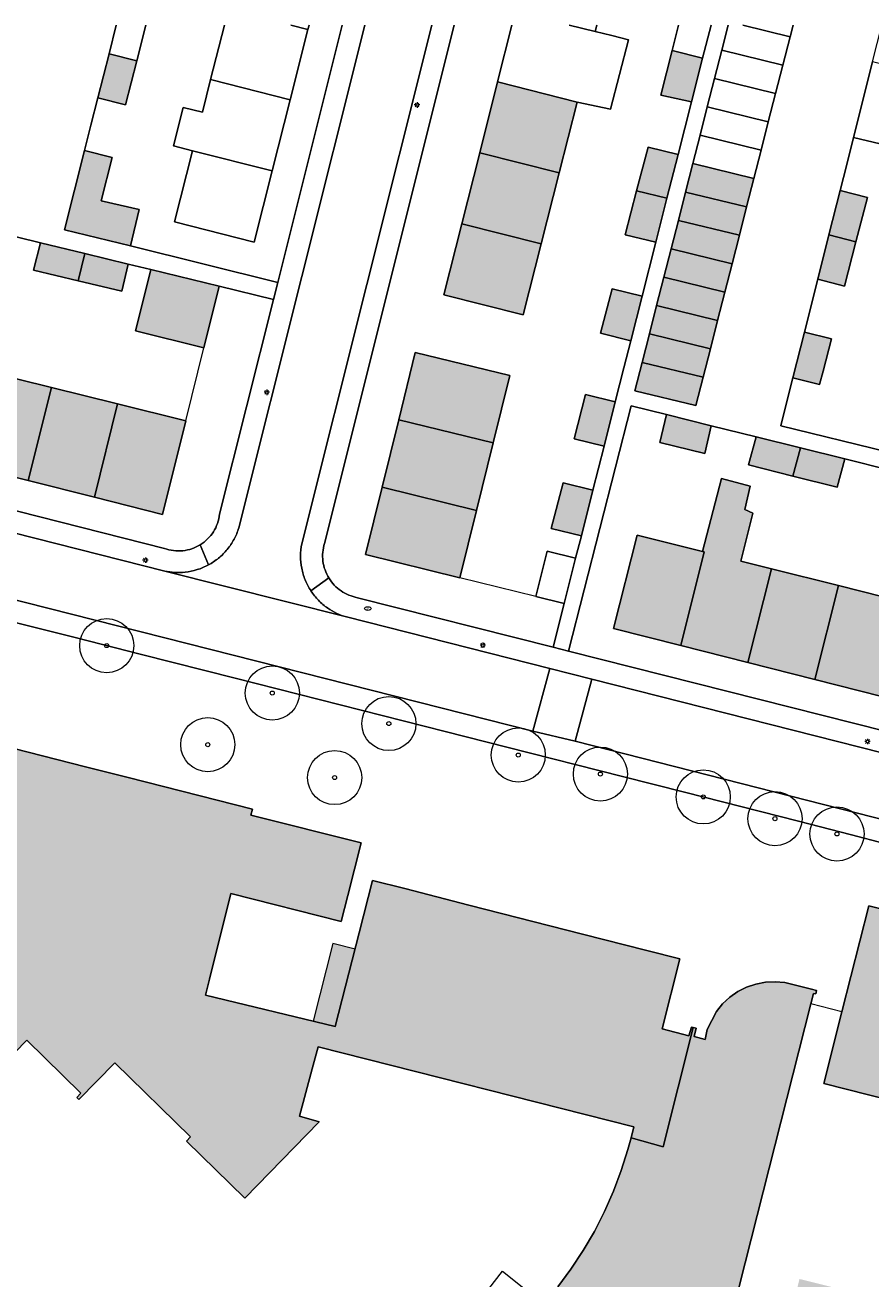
# Model space of a CAD drawing. Header units: metres. Extents: x 187482 to 189800, y 333582 to 335019.
# Tile 114 of 256: x 187706 to 187784, y 334901 to 335017. Entities that reach past the tile are written whole.
import ezdxf
from ezdxf.enums import TextEntityAlignment as Align

# ---------------------------------------------------------------- set-up
doc = ezdxf.new("R2010")
doc.units = ezdxf.units.M
doc.layers.get('0').update_dxf_attribs({"color": 252, "lineweight": 18})
for name, color, linetype, lineweight in [('B-WE-GR-BOOM-S', 252, 'Continuous', 18), ('B-WE-IE-MEUBILAIR-S', 252, 'Continuous', 18), ('B-WE-IE-TERREINAFSCHEIDING_KUNSTMATIG_HEKWERK-G', 252, 'IE-TERREINAFSCHEIDING_KUNSTMATIG-SO', 18), ('B-WE-IE-TERREINAFSCHEIDING_KUNSTMATIG_MUUR-G', 252, 'IE-TERREINAFSCHEIDING_KUNSTMATIG-SO', 18), ('B-WE-OG-BEBOUWING-GV', 252, 'Continuous', 18), ('B-WE-OG-BEBOUWING_LUIFEL-GV', 252, 'Continuous', 18), ('B-WE-OG-TERREIN_ERF-GV', 252, 'Continuous', 18), ('B-WE-VH-GESLOTENVERHARDING_ASFALT-GV', 252, 'Continuous', 18), ('B-WE-VH-OPENVERHARDING_BETONSTRAATSTEEN-GV', 252, 'Continuous', 18), ('B-WE-VH-OPENVERHARDING_TEGEL-GV', 252, 'Continuous', 18)]:
    doc.layers.add(name, color=color, linetype=linetype, lineweight=lineweight)
doc.layers.add('B-WE-OG-BEBOUWING-V', color=7, linetype='Continuous', lineweight=18, true_color=0xf0f0f0)
doc.styles.add('NLCS-ISO', font='NLCS-ISO.ttf')
doc.linetypes.add('IE-TERREINAFSCHEIDING_KUNSTMATIG-SO', pattern='A,4,[82,NLCS.SHX,S=0.75,R=90,X=0,Y=0],4,-2', length=10)

# ---------------------------------------------------------------- blocks, each defined once
blk = doc.blocks.new('SIE-MEUBILAIR_PAAL_LICHTMAST-SO')
for points in [[(-0.62, 0), (-1, 0)], [(-0.71, 0.71), (-0.44, 0.44)], [(0, 1), (0, 0.62)], [(0.44, 0.44), (0.71, 0.71)], [(1, 0), (0.62, 0)], [(-0.71, -0.71), (-0.44, -0.44)], [(0, -0.62), (0, -1)], [(0.44, -0.44), (0.71, -0.71)]]:
    blk.add_lwpolyline(points)
blk.add_circle((0, 0), 0.5)
blk = doc.blocks.new('SIE-MEUBILAIR_PUT_BRANDKRAAN-SO')
blk.add_ellipse((0, 0), major_axis=(1.25, 0), ratio=0.54)
at = {"style": 'NLCS-ISO'}
blk.add_text('bk', height=0.75, dxfattribs=at).set_placement((0.03, 0), align=Align.MIDDLE_CENTER)
blk = doc.blocks.new('SGR-BOOM_GBKN-SO')
at = {"color": 0, "linetype": 'ByBlock', "lineweight": 18}
for radius in [2, 0.15]:
    blk.add_circle((0, 0), radius, dxfattribs=at)

msp = doc.modelspace()

# ---------------------------------------------------------------- hatches: boundary and pattern name
at = {"layer": 'B-WE-OG-BEBOUWING-V'}
h = msp.add_hatch(color=256, dxfattribs=at)
h.dxf.hatch_style = 1
h.paths.add_polyline_path([(187716.055, 335013.243), (187713.494, 335013.894), (187712.465, 335009.828), (187715.021, 335009.181)], flags=17)
h = msp.add_hatch(color=256, dxfattribs=at)
h.dxf.hatch_style = 1
h.paths.add_polyline_path([(187768.341, 335013.479), (187765.53, 335014.188), (187764.494, 335010.08), (187767.318, 335009.454)], flags=17)
h = msp.add_hatch(color=256, dxfattribs=at)
h.dxf.hatch_style = 1
h.paths.add_polyline_path([(187746.082, 334998.193), (187753.437, 334996.33), (187755.101, 335002.892), (187747.744, 335004.755)], flags=17)
h.paths.add_polyline_path([(187747.744, 335004.755), (187755.101, 335002.892), (187756.762, 335009.44), (187749.402, 335011.303)], flags=16)
h = msp.add_hatch(color=256, dxfattribs=at)
h.dxf.hatch_style = 1
h.paths.add_polyline_path([(187711.265, 334995.436), (187707.146, 334996.436), (187706.528, 334993.897), (187710.639, 334992.924)], flags=17)
h.paths.add_polyline_path([(187711.232, 335004.954), (187709.378, 334997.627), (187715.471, 334996.143), (187716.28, 334999.499), (187712.763, 335000.307), (187713.78, 335004.305)], flags=16)
h = msp.add_hatch(color=256, dxfattribs=at)
h.dxf.hatch_style = 1
h.paths.add_polyline_path([(187764.023, 334996.492), (187765.053, 335000.543), (187762.251, 335001.227), (187761.196, 334997.182)], flags=17)
h.paths.add_polyline_path([(187762.251, 335001.227), (187765.053, 335000.543), (187766.083, 335004.595), (187763.306, 335005.272)], flags=16)
h = msp.add_hatch(color=256, dxfattribs=at)
h.dxf.hatch_style = 1
h.paths.add_polyline_path([(187766.102, 334998.5), (187771.742, 334997.123), (187772.411, 334999.743), (187766.771, 335001.123)], flags=17)
h.paths.add_polyline_path([(187772.411, 334999.743), (187773.08, 335002.364), (187767.44, 335003.747), (187766.771, 335001.123)], flags=16)
h = msp.add_hatch(color=256, dxfattribs=at)
h.dxf.hatch_style = 1
h.paths.add_polyline_path([(187780.02, 334997.171), (187782.516, 334996.529), (187783.576, 335000.623), (187781.052, 335001.26)], flags=17)
h = msp.add_hatch(color=256, dxfattribs=at)
h.dxf.hatch_style = 1
h.paths.add_polyline_path([(187753.437, 334996.33), (187746.082, 334998.193), (187744.42, 334991.631), (187751.773, 334989.768)], flags=17)
h = msp.add_hatch(color=256, dxfattribs=at)
h.dxf.hatch_style = 1
h.paths.add_polyline_path([(187771.073, 334994.503), (187771.742, 334997.123), (187766.102, 334998.5), (187765.432, 334995.876)], flags=17)
h = msp.add_hatch(color=256, dxfattribs=at)
h.dxf.hatch_style = 1
h.paths.add_polyline_path([(187782.516, 334996.529), (187780.02, 334997.171), (187778.986, 334993.07), (187781.455, 334992.435)], flags=17)
h = msp.add_hatch(color=256, dxfattribs=at)
h.dxf.hatch_style = 1
h.paths.add_polyline_path([(187711.265, 334995.436), (187710.639, 334992.924), (187714.665, 334991.97), (187715.272, 334994.463)], flags=17)
h = msp.add_hatch(color=256, dxfattribs=at)
h.dxf.hatch_style = 1
h.paths.add_polyline_path([(187764.763, 334993.253), (187770.405, 334991.882), (187771.073, 334994.503), (187765.432, 334995.876)], flags=17)
h = msp.add_hatch(color=256, dxfattribs=at)
h.dxf.hatch_style = 1
h.paths.add_polyline_path([(187723.665, 334992.426), (187717.352, 334993.958), (187716.735, 334991.459), (187715.953, 334988.293), (187722.257, 334986.733)], flags=17)
h = msp.add_hatch(color=256, dxfattribs=at)
h.dxf.hatch_style = 1
h.paths.add_polyline_path([(187764.094, 334990.63), (187769.736, 334989.262), (187770.405, 334991.882), (187764.763, 334993.253)], flags=17)
h = msp.add_hatch(color=256, dxfattribs=at)
h.dxf.hatch_style = 1
h.paths.add_polyline_path([(187761.708, 334987.381), (187762.753, 334991.492), (187759.973, 334992.183), (187758.913, 334988.077)], flags=17)
h = msp.add_hatch(color=256, dxfattribs=at)
h.dxf.hatch_style = 1
h.paths.add_polyline_path([(187769.736, 334989.262), (187764.094, 334990.63), (187763.424, 334988.006), (187769.067, 334986.642)], flags=17)
h = msp.add_hatch(color=256, dxfattribs=at)
h.dxf.hatch_style = 1
h.paths.add_polyline_path([(187777.751, 334988.172), (187776.684, 334983.943), (187779.156, 334983.328), (187779.478, 334984.563), (187780.256, 334987.548)], flags=17)
h = msp.add_hatch(color=256, dxfattribs=at)
h.dxf.hatch_style = 1
h.paths.add_polyline_path([(187762.755, 334985.383), (187768.398, 334984.022), (187769.067, 334986.642), (187763.424, 334988.006)], flags=17)
h = msp.add_hatch(color=256, dxfattribs=at)
h.dxf.hatch_style = 1
h.paths.add_polyline_path([(187740.265, 334980.082), (187748.992, 334977.934), (187750.531, 334984.157), (187741.797, 334986.307)], flags=17)
h = msp.add_hatch(color=256, dxfattribs=at)
h.dxf.hatch_style = 1
h.paths.add_polyline_path([(187768.398, 334984.022), (187762.755, 334985.383), (187762.086, 334982.76), (187767.729, 334981.4)], flags=17)
h = msp.add_hatch(color=256, dxfattribs=at)
h.dxf.hatch_style = 1
h.paths.add_polyline_path([(187706.035, 334974.469), (187712.158, 334972.922), (187714.287, 334981.544), (187708.177, 334983.055)], flags=16)
h.paths.add_polyline_path([(187708.177, 334983.055), (187702.047, 334984.57), (187699.912, 334976.016), (187706.035, 334974.469)], flags=17)
h = msp.add_hatch(color=256, dxfattribs=at)
h.dxf.hatch_style = 1
h.paths.add_polyline_path([(187706.035, 334974.469), (187712.158, 334972.922), (187714.287, 334981.544), (187708.177, 334983.055)], flags=16)
h.paths.add_polyline_path([(187712.158, 334972.922), (187718.448, 334971.333), (187720.588, 334979.986), (187714.287, 334981.544)], flags=17)
h = msp.add_hatch(color=256, dxfattribs=at)
h.dxf.hatch_style = 1
h.paths.add_polyline_path([(187759.24, 334977.627), (187760.279, 334981.733), (187757.513, 334982.421), (187756.477, 334978.306)], flags=17)
h = msp.add_hatch(color=256, dxfattribs=at)
h.dxf.hatch_style = 1
h.paths.add_polyline_path([(187738.733, 334973.857), (187737.201, 334967.632), (187745.913, 334965.479), (187747.454, 334971.711)], flags=16)
h.paths.add_polyline_path([(187748.992, 334977.934), (187740.265, 334980.082), (187738.733, 334973.857), (187747.454, 334971.711)], flags=17)
h = msp.add_hatch(color=256, dxfattribs=at)
h.dxf.hatch_style = 1
h.paths.add_polyline_path([(187765.017, 334980.554), (187764.406, 334977.965), (187768.537, 334976.948), (187769.145, 334979.527)], flags=17)
h = msp.add_hatch(color=256, dxfattribs=at)
h.dxf.hatch_style = 1
h.paths.add_polyline_path([(187773.285, 334978.497), (187772.584, 334975.912), (187776.676, 334974.88), (187777.38, 334977.478)], flags=17)
h = msp.add_hatch(color=256, dxfattribs=at)
h.dxf.hatch_style = 1
h.paths.add_polyline_path([(187777.38, 334977.478), (187776.676, 334974.88), (187780.768, 334973.848), (187781.476, 334976.459)], flags=17)
h = msp.add_hatch(color=256, dxfattribs=at)
h.dxf.hatch_style = 1
h.paths.add_polyline_path([(187757.144, 334969.342), (187758.214, 334973.571), (187755.456, 334974.255), (187754.351, 334970.034)], flags=17)
h = msp.add_hatch(color=256, dxfattribs=at)
h.dxf.hatch_style = 1
h.paths.add_polyline_path([(187766.318, 334959.217), (187768.501, 334967.863), (187768.34, 334967.903), (187762.3, 334969.416), (187760.12, 334960.782)], flags=16)
h.paths.add_polyline_path([(187768.34, 334967.903), (187768.501, 334967.863), (187766.318, 334959.217), (187772.516, 334957.652), (187774.702, 334966.309), (187771.876, 334967.017), (187772.976, 334971.463), (187772.243, 334971.795), (187772.731, 334973.936), (187770.076, 334974.639)], flags=17)
h = msp.add_hatch(color=256, dxfattribs=at)
h.dxf.hatch_style = 1
h.paths.add_polyline_path([(187778.714, 334956.086), (187780.904, 334964.755), (187774.702, 334966.309), (187772.516, 334957.652)], flags=17)
h = msp.add_hatch(color=256, dxfattribs=at)
h.dxf.hatch_style = 1
h.paths.add_polyline_path([(187780.904, 334964.755), (187778.714, 334956.086), (187784.913, 334954.521), (187787.089, 334963.206)], flags=17)
h = msp.add_hatch(color=256, dxfattribs=at)
h.dxf.hatch_style = 1
h.paths.add_polyline_path([(187703.72, 334940.198), (187701.685, 334932.006), (187693.733, 334933.982), (187695.36, 334940.532), (187702.165, 334938.841)], flags=16)
h.paths.add_polyline_path([(187734.396, 334924.011), (187722.413, 334926.926), (187722.774, 334928.383), (187724.734, 334936.298), (187734.944, 334933.72), (187735.555, 334936.138), (187736.78, 334940.985), (187726.604, 334943.558), (187726.761, 334944.093), (187715.268, 334947.023), (187711.333, 334948.026), (187698.049, 334951.414), (187698.945, 334955.057), (187691.623, 334956.922), (187690.151, 334957.297), (187690.034, 334956.713), (187691.514, 334956.349), (187687.649, 334941.112), (187686.717, 334937.439), (187679.019, 334939.391), (187679.89, 334942.841), (187680.629, 334945.771), (187678.738, 334946.248), (187679.553, 334949.477), (187660.915, 334954.184), (187659.996, 334950.449), (187649.625, 334953.091), (187646.37, 334940.092), (187661.571, 334936.286), (187659.559, 334928.51), (187660.61, 334928.286), (187655.202, 334906.732), (187668.094, 334903.51), (187669.558, 334909.18), (187673.414, 334908.175), (187677.418, 334924.135), (187676.184, 334924.447), (187677.617, 334930.102), (187681.274, 334929.182), (187686.47, 334924.083), (187686.099, 334923.704), (187686.292, 334923.515), (187689.608, 334926.901), (187694.61, 334922.003), (187694.239, 334921.625), (187694.432, 334921.436), (187697.748, 334924.822), (187702.75, 334919.924), (187702.378, 334919.546), (187702.572, 334919.356), (187705.888, 334922.743), (187710.89, 334917.845), (187710.518, 334917.466), (187710.712, 334917.277), (187714.028, 334920.663), (187721.015, 334913.82), (187720.638, 334913.434), (187726.029, 334908.163), (187732.915, 334915.207), (187731.109, 334915.736), (187732.276, 334920.118), (187732.813, 334922.136), (187761.981, 334914.738), (187761.739, 334913.724), (187764.707, 334912.891), (187767.466, 334923.94), (187767.329, 334923.971), (187767.059, 334923.145), (187764.604, 334923.808), (187766.254, 334930.256), (187763.204, 334931.036), (187757.258, 334932.557), (187746.749, 334935.245), (187740.837, 334936.757), (187737.852, 334937.521), (187736.613, 334932.677)], flags=17)
h.paths.add_polyline_path([(187736.229, 334931.176), (187734.189, 334931.698), (187732.35, 334924.509), (187734.396, 334924.011)], flags=16)
h.paths.add_polyline_path([(187701.678, 334916.285), (187702.01, 334917.862), (187698.664, 334918.565), (187698.332, 334916.988)], flags=16)
h.paths.add_polyline_path([(187684.497, 334906.353), (187687.843, 334905.65), (187688.175, 334907.227), (187684.829, 334907.93)], flags=16)
h.paths.add_polyline_path([(187687.26, 334919.435), (187690.606, 334918.732), (187690.938, 334920.308), (187687.592, 334921.012)], flags=16)
h = msp.add_hatch(color=256, dxfattribs=at)
h.dxf.hatch_style = 1
h.paths.add_polyline_path([(187889.957, 334929.05), (187890.947, 334933.187), (187888.351, 334933.833), (187887.355, 334929.673)], flags=16)
h.paths.add_polyline_path([(187799.368, 334911.208), (187799.903, 334913.383), (187792.133, 334915.295), (187791.598, 334913.119)], flags=16)
h.paths.add_polyline_path([(187864.233, 334913.383), (187864.354, 334914.808), (187863.094, 334914.915), (187861.797, 334915.025), (187860.059, 334915.172), (187858.731, 334915.284), (187857.018, 334915.429), (187855.698, 334915.541), (187851.678, 334915.882), (187852.125, 334917.558), (187852.967, 334917.353), (187853.039, 334917.637), (187820.283, 334925.885), (187820.284, 334925.359), (187820.295, 334919.902), (187821.745, 334919.599), (187821.429, 334918.383), (187824.783, 334917.577), (187824.207, 334915.291), (187837.468, 334911.992), (187840.438, 334911.012), (187843.72, 334909.606), (187846.395, 334908.003), (187846.149, 334907.053), (187846.397, 334906.977), (187846.612, 334907.846), (187849.415, 334907.145), (187847.802, 334900.919), (187808.291, 334904.252), (187814.059, 334926.958), (187814.176, 334927.42), (187804.886, 334929.779), (187803.825, 334930.048), (187783.7, 334935.159), (187781.218, 334925.387), (187779.533, 334918.75), (187800.057, 334913.538), (187795.439, 334894.928), (187795.063, 334893.413), (187795.347, 334893.333), (187795.926, 334895.665), (187803.831, 334893.689), (187803.825, 334893.375), (187804.073, 334893.313), (187804.127, 334893.48), (187808.02, 334892.519), (187808.49, 334894.366), (187809.037, 334894.216), (187809.106, 334894.491), (187820.931, 334891.449), (187820.879, 334891.229), (187821.284, 334891.132), (187821.69, 334893.397), (187829.678, 334891.49), (187829.594, 334891.202), (187829.863, 334891.139), (187830.385, 334893.187), (187834.865, 334892.036), (187834.927, 334892.307), (187846.713, 334889.266), (187846.696, 334889.106), (187846.956, 334889.028), (187847.48, 334891.17), (187855.509, 334889.338), (187855.364, 334889.037), (187855.689, 334888.943), (187856.178, 334890.959), (187858.583, 334890.393), (187856.529, 334881.716), (187852.923, 334882.57), (187852.992, 334882.677), (187845.531, 334884.566), (187843.655, 334877.108), (187843.941, 334877.016), (187844.015, 334877.224), (187850.691, 334875.536), (187850.273, 334873.731), (187850.58, 334873.642), (187850.638, 334873.849), (187864.524, 334870.323), (187864.466, 334870.138), (187864.799, 334870.087), (187864.835, 334870.392), (187867.758, 334869.665), (187867.65, 334869.333), (187867.973, 334869.262), (187868.043, 334869.454), (187874.846, 334867.75), (187874.772, 334867.566), (187875.126, 334867.447), (187875.538, 334869.159), (187882.374, 334867.571), (187882.247, 334867.338), (187882.594, 334867.265), (187884.412, 334874.723), (187881.793, 334875.38), (187881, 334875.579), (187882.082, 334879.892), (187878.375, 334880.822), (187877.294, 334876.508), (187858.285, 334881.276), (187860.461, 334889.888), (187860.611, 334890.49), (187876.811, 334886.444), (187877.111, 334887.645), (187885.007, 334885.884), (187885.299, 334885.813), (187888.476, 334885.041), (187888.087, 334881.301), (187897.506, 334880.322), (187900.125, 334905.519), (187900.205, 334906.293), (187899.936, 334906.327), (187899.867, 334905.76), (187891.842, 334906.594), (187891.443, 334906.635), (187887.732, 334907.021), (187887.909, 334908.78), (187887.635, 334908.766), (187887.598, 334908.385), (187886.539, 334897.517), (187869.097, 334899.042), (187870.158, 334911.117), (187864.087, 334911.651)], flags=17)
h.paths.add_polyline_path([(187899.55, 334927.515), (187901.762, 334936.247), (187895.498, 334937.834), (187893.347, 334929.087)], flags=16)
h.paths.add_polyline_path([(187899.55, 334927.515), (187905.753, 334925.943), (187907.965, 334934.675), (187901.762, 334936.247)], flags=16)
h = msp.add_hatch(color=256, dxfattribs=at)
h.dxf.hatch_style = 1
h.paths.add_polyline_path([(187799.368, 334911.208), (187799.903, 334913.383), (187792.133, 334915.295), (187791.598, 334913.119)], flags=16)
h.paths.add_polyline_path([(187771.171, 334897.809), (187778.35, 334926.107), (187778.593, 334927.065), (187778.803, 334927.022), (187778.882, 334927.337), (187778.396, 334927.459), (187775.944, 334928.077), (187775.044, 334928.158), (187774.142, 334928.113), (187773.254, 334927.943), (187772.399, 334927.651), (187771.593, 334927.243), (187770.851, 334926.726), (187770.189, 334926.112), (187769.618, 334925.411), (187768.771, 334923.737), (187768.588, 334922.832), (187767.561, 334923.109), (187767.748, 334923.876), (187767.466, 334923.94), (187764.707, 334912.891), (187761.739, 334913.724), (187761.447, 334912.661), (187760.829, 334910.707), (187760.104, 334908.79), (187759.274, 334906.916), (187758.34, 334905.091), (187757.307, 334903.321), (187756.176, 334901.611), (187754.953, 334899.967), (187753.64, 334898.393), (187753.511, 334898.248), (187756.789, 334895.715), (187753.944, 334891.949), (187754.314, 334891.689), (187754.62, 334891.973), (187768.885, 334888.369), (187809.857, 334878.016), (187810.354, 334879.974), (187811.651, 334885.09), (187807.03, 334886.268), (187809.037, 334894.216), (187808.49, 334894.366), (187808.02, 334892.519), (187804.127, 334893.48), (187804.073, 334893.313), (187803.825, 334893.375), (187803.831, 334893.689), (187795.926, 334895.665), (187795.347, 334893.333), (187795.063, 334893.413), (187795.439, 334894.928), (187791.97, 334895.803), (187792.248, 334896.956), (187777.3, 334900.688), (187776.296, 334896.691)], flags=17)
h.paths.add_polyline_path([(187776.63, 334898.022), (187771.549, 334899.298), (187771.171, 334897.809), (187776.296, 334896.691)], flags=16)

# ---------------------------------------------------------------- linework, layer by layer
at = {"layer": 'B-WE-IE-TERREINAFSCHEIDING_KUNSTMATIG_HEKWERK-G', "ltscale": 0.2, "flags": 128}
for points in [[(187781.218, 334925.387), (187778.35, 334926.107)], [(187743.126, 334892.727), (187749.847, 334901.398), (187753.64, 334898.393)]]:
    msp.add_lwpolyline(points, dxfattribs=at)
at = {"layer": 'B-WE-IE-TERREINAFSCHEIDING_KUNSTMATIG_MUUR-G', "ltscale": 0.2, "flags": 128}
for points in [[(187720.588, 334979.986), (187722.257, 334986.733)], [(187752.934, 334963.765), (187745.913, 334965.479)]]:
    msp.add_lwpolyline(points, dxfattribs=at)
at = {"layer": 'B-WE-OG-BEBOUWING-GV', "flags": 128}
for points in [[(187714.166, 335016.548), (187713.494, 335013.894), (187716.055, 335013.243), (187716.896, 335016.548)], [(187724.15, 335016.548), (187722.877, 335011.507)], [(187730.298, 335016.548), (187731.875, 335016.15), (187731.976, 335016.548)], [(187750.731, 335016.548), (187749.402, 335011.303)], [(187756.012, 335016.548), (187758.41, 335015.941), (187758.564, 335016.548)], [(187766.125, 335016.548), (187765.53, 335014.188), (187768.341, 335013.479)], [(187770.707, 335016.548), (187770.117, 335014.24)], [(187772.056, 335016.548), (187776.424, 335015.465)], [(187702.572, 334919.356), (187705.888, 334922.743), (187710.89, 334917.845), (187710.518, 334917.466), (187710.712, 334917.277), (187714.028, 334920.663), (187721.015, 334913.82), (187720.638, 334913.434), (187726.029, 334908.163), (187732.915, 334915.207), (187731.109, 334915.736), (187732.276, 334920.118), (187732.813, 334922.136), (187761.981, 334914.738), (187761.739, 334913.724), (187764.707, 334912.891), (187767.466, 334923.94), (187767.329, 334923.971), (187767.059, 334923.145), (187764.604, 334923.808), (187766.254, 334930.256), (187763.204, 334931.036), (187757.258, 334932.557), (187746.749, 334935.245), (187740.837, 334936.757), (187737.852, 334937.521), (187736.613, 334932.677), (187734.396, 334924.011), (187722.413, 334926.926), (187722.774, 334928.383), (187724.734, 334936.298), (187734.944, 334933.72), (187735.555, 334936.138), (187736.78, 334940.985), (187726.604, 334943.558), (187726.761, 334944.093), (187715.268, 334947.023), (187711.333, 334948.026), (187698.049, 334951.414)], [(187803.825, 334930.048), (187783.7, 334935.159), (187781.218, 334925.387), (187779.533, 334918.75), (187800.057, 334913.538)], [(187771.171, 334897.809), (187778.35, 334926.107), (187778.593, 334927.065), (187778.803, 334927.022), (187778.882, 334927.337), (187778.396, 334927.459), (187775.944, 334928.077), (187775.044, 334928.158), (187774.142, 334928.113), (187773.254, 334927.943), (187772.399, 334927.651), (187771.593, 334927.243), (187770.851, 334926.726), (187770.189, 334926.112), (187769.618, 334925.411), (187768.771, 334923.737), (187768.588, 334922.832), (187767.561, 334923.109), (187767.748, 334923.876), (187767.466, 334923.94), (187764.707, 334912.891), (187761.739, 334913.724), (187761.447, 334912.661), (187760.829, 334910.707), (187760.104, 334908.79), (187759.274, 334906.916), (187758.34, 334905.091), (187757.307, 334903.321), (187756.176, 334901.611), (187754.953, 334899.967)]]:
    msp.add_lwpolyline(points, dxfattribs=at)
at = {"layer": 'B-WE-OG-BEBOUWING-GV'}
for points in [[(187722.877, 335011.507), (187730.233, 335009.649), (187731.875, 335016.15), (187730.298, 335016.548)], [(187749.402, 335011.303), (187756.762, 335009.44), (187759.82, 335008.769), (187761.497, 335015.199), (187759.954, 335015.57), (187758.41, 335015.941), (187756.012, 335016.548)], [(187768.341, 335013.479), (187769.121, 335016.548)], [(187770.117, 335014.24), (187775.755, 335012.845), (187776.424, 335015.465), (187772.056, 335016.548)], [(187776.424, 335015.465), (187776.701, 335016.548)]]:
    msp.add_lwpolyline(points, dxfattribs=at)
at = {"layer": 'B-WE-OG-BEBOUWING-GV', "flags": 128}
for points in [[(187716.055, 335013.243), (187713.494, 335013.894), (187712.465, 335009.828), (187715.021, 335009.181)], [(187768.341, 335013.479), (187765.53, 335014.188), (187764.494, 335010.08), (187767.318, 335009.454)], [(187769.448, 335011.617), (187775.086, 335010.224), (187775.755, 335012.845), (187770.117, 335014.24)], [(187790.546, 335011.513), (187784.047, 335013.148), (187782.287, 335006.158), (187784.745, 335005.587), (187785.782, 335009.58), (187789.776, 335008.613)], [(187721.217, 335004.935), (187728.573, 335003.078), (187730.233, 335009.649), (187722.877, 335011.507), (187722.116, 335008.494), (187720.338, 335008.943), (187719.439, 335005.384)], [(187747.744, 335004.755), (187755.101, 335002.892), (187756.762, 335009.44), (187749.402, 335011.303)], [(187768.779, 335008.993), (187774.417, 335007.604), (187775.086, 335010.224), (187769.448, 335011.617)], [(187768.11, 335006.37), (187773.749, 335004.984), (187774.417, 335007.604), (187768.779, 335008.993)], [(187773.749, 335004.984), (187768.11, 335006.37), (187767.44, 335003.747), (187773.08, 335002.364)], [(187711.232, 335004.954), (187709.378, 334997.627), (187715.471, 334996.143), (187716.28, 334999.499), (187712.763, 335000.307), (187713.78, 335004.305)], [(187728.573, 335003.078), (187721.217, 335004.935), (187719.556, 334998.359), (187726.912, 334996.502)], [(187746.082, 334998.193), (187753.437, 334996.33), (187755.101, 335002.892), (187747.744, 335004.755)], [(187762.251, 335001.227), (187765.053, 335000.543), (187766.083, 335004.595), (187763.306, 335005.272)], [(187772.411, 334999.743), (187773.08, 335002.364), (187767.44, 335003.747), (187766.771, 335001.123)], [(187764.023, 334996.492), (187765.053, 335000.543), (187762.251, 335001.227), (187761.196, 334997.182)], [(187766.102, 334998.5), (187771.742, 334997.123), (187772.411, 334999.743), (187766.771, 335001.123)], [(187780.02, 334997.171), (187782.516, 334996.529), (187783.576, 335000.623), (187781.052, 335001.26)], [(187753.437, 334996.33), (187746.082, 334998.193), (187744.42, 334991.631), (187751.773, 334989.768)], [(187771.073, 334994.503), (187771.742, 334997.123), (187766.102, 334998.5), (187765.432, 334995.876)], [(187711.265, 334995.436), (187707.146, 334996.436), (187706.528, 334993.897), (187710.639, 334992.924)], [(187782.516, 334996.529), (187780.02, 334997.171), (187778.986, 334993.07), (187781.455, 334992.435)], [(187711.265, 334995.436), (187710.639, 334992.924), (187714.665, 334991.97), (187715.272, 334994.463)], [(187764.763, 334993.253), (187770.405, 334991.882), (187771.073, 334994.503), (187765.432, 334995.876)], [(187723.665, 334992.426), (187717.352, 334993.958), (187716.735, 334991.459), (187715.953, 334988.293), (187722.257, 334986.733)], [(187764.094, 334990.63), (187769.736, 334989.262), (187770.405, 334991.882), (187764.763, 334993.253)], [(187761.708, 334987.381), (187762.753, 334991.492), (187759.973, 334992.183), (187758.913, 334988.077)], [(187769.736, 334989.262), (187764.094, 334990.63), (187763.424, 334988.006), (187769.067, 334986.642)], [(187777.751, 334988.172), (187776.684, 334983.943), (187779.156, 334983.328), (187779.478, 334984.563), (187780.256, 334987.548)], [(187762.755, 334985.383), (187768.398, 334984.022), (187769.067, 334986.642), (187763.424, 334988.006)], [(187740.265, 334980.082), (187748.992, 334977.934), (187750.531, 334984.157), (187741.797, 334986.307)], [(187768.398, 334984.022), (187762.755, 334985.383), (187762.086, 334982.76), (187767.729, 334981.4)], [(187708.177, 334983.055), (187702.047, 334984.57), (187699.912, 334976.016), (187706.035, 334974.469)], [(187706.035, 334974.469), (187712.158, 334972.922), (187714.287, 334981.544), (187708.177, 334983.055)], [(187759.24, 334977.627), (187760.279, 334981.733), (187757.513, 334982.421), (187756.477, 334978.306)], [(187712.158, 334972.922), (187718.448, 334971.333), (187720.588, 334979.986), (187714.287, 334981.544)], [(187748.992, 334977.934), (187740.265, 334980.082), (187738.733, 334973.857), (187747.454, 334971.711)], [(187765.017, 334980.554), (187764.406, 334977.965), (187768.537, 334976.948), (187769.145, 334979.527)], [(187773.285, 334978.497), (187772.584, 334975.912), (187776.676, 334974.88), (187777.38, 334977.478)], [(187777.38, 334977.478), (187776.676, 334974.88), (187780.768, 334973.848), (187781.476, 334976.459)], [(187757.144, 334969.342), (187758.214, 334973.571), (187755.456, 334974.255), (187754.351, 334970.034)], [(187768.34, 334967.903), (187768.501, 334967.863), (187766.318, 334959.217), (187772.516, 334957.652), (187774.702, 334966.309), (187771.876, 334967.017), (187772.976, 334971.463), (187772.243, 334971.795), (187772.731, 334973.936), (187770.076, 334974.639)], [(187738.733, 334973.857), (187737.201, 334967.632), (187745.913, 334965.479), (187747.454, 334971.711)], [(187766.318, 334959.217), (187768.501, 334967.863), (187768.34, 334967.903), (187762.3, 334969.416), (187760.12, 334960.782)], [(187755.561, 334963.117), (187756.592, 334967.299), (187753.966, 334967.949), (187752.934, 334963.765)], [(187778.714, 334956.086), (187780.904, 334964.755), (187774.702, 334966.309), (187772.516, 334957.652)], [(187780.904, 334964.755), (187778.714, 334956.086), (187784.913, 334954.521), (187787.089, 334963.206)]]:
    msp.add_lwpolyline(points, close=True, dxfattribs=at)
at = {"layer": 'B-WE-OG-BEBOUWING_LUIFEL-GV', "flags": 128}
msp.add_lwpolyline([(187736.229, 334931.176), (187734.189, 334931.698), (187732.35, 334924.509), (187734.396, 334924.011)], close=True, dxfattribs=at)
at = {"layer": 'B-WE-OG-TERREIN_ERF-GV', "flags": 128}
for points in [[(187716.896, 335016.548), (187716.055, 335013.243), (187715.021, 335009.181), (187712.465, 335009.828), (187711.827, 335007.306), (187711.232, 335004.954), (187713.78, 335004.305), (187712.763, 335000.307), (187716.28, 334999.499), (187715.471, 334996.143), (187729.082, 334992.775), (187735.044, 335016.548)], [(187731.976, 335016.548), (187731.875, 335016.15), (187730.233, 335009.649)], [(187745.395, 335016.548), (187733.404, 334968.652)], [(187758.564, 335016.548), (187758.41, 335015.941), (187759.954, 335015.57), (187761.497, 335015.199), (187759.82, 335008.769), (187756.762, 335009.44), (187755.101, 335002.892), (187753.437, 334996.33)], [(187778.986, 334993.07), (187777.751, 334988.172), (187780.256, 334987.548), (187779.478, 334984.563), (187779.156, 334983.328), (187776.684, 334983.943), (187776.324, 334982.514), (187775.568, 334979.517), (187795.222, 334974.707), (187805.768, 335016.548)], [(187787.599, 335016.548), (187787.365, 335015.569), (187791.368, 335014.607), (187790.546, 335011.513), (187789.776, 335008.613), (187785.782, 335009.58), (187784.745, 335005.587), (187782.287, 335006.158), (187781.672, 335003.671), (187781.052, 335001.26), (187783.576, 335000.623), (187782.516, 334996.529), (187781.455, 334992.435), (187778.986, 334993.07)], [(187723.706, 334971.343), (187728.688, 334991.206), (187723.665, 334992.426), (187722.257, 334986.733), (187715.953, 334988.293), (187716.735, 334991.459), (187717.352, 334993.958), (187715.272, 334994.463), (187714.665, 334991.97), (187710.639, 334992.924), (187706.528, 334993.897), (187707.146, 334996.436), (187703.015, 334997.458), (187702.426, 334994.924), (187698.25, 334995.879), (187698.856, 334998.487), (187695.474, 334999.324), (187689.613, 334975.54), (187718.62, 334968.184)], [(187785.655, 334975.419), (187781.476, 334976.459), (187780.768, 334973.848), (187776.676, 334974.88), (187772.584, 334975.912), (187773.285, 334978.497), (187769.145, 334979.527), (187768.537, 334976.948), (187764.406, 334977.965), (187765.017, 334980.554), (187761.731, 334981.372), (187755.944, 334958.714)], [(187784.913, 334954.521), (187778.714, 334956.086), (187772.516, 334957.652), (187766.318, 334959.217), (187760.12, 334960.782), (187762.3, 334969.416), (187768.34, 334967.903), (187770.076, 334974.639), (187772.731, 334973.936), (187772.243, 334971.795), (187772.976, 334971.463), (187771.876, 334967.017), (187774.702, 334966.309), (187780.904, 334964.755), (187787.089, 334963.206)], [(187785.167, 334940.915), (187782.092, 334941.722), (187777.201, 334943.005), (187766.687, 334945.671), (187760.957, 334947.124), (187750.266, 334949.835), (187744.565, 334951.28), (187725.139, 334956.206), (187716.493, 334958.398), (187710.375, 334959.949), (187704.083, 334961.545)], [(187755.944, 334958.714), (187785.34, 334951.281)], [(187698.049, 334951.414), (187711.333, 334948.026), (187715.268, 334947.023), (187726.761, 334944.093), (187726.604, 334943.558), (187736.78, 334940.985), (187735.555, 334936.138), (187734.944, 334933.72), (187724.734, 334936.298), (187722.774, 334928.383), (187722.413, 334926.926), (187734.396, 334924.011), (187736.613, 334932.677), (187737.852, 334937.521), (187740.837, 334936.757), (187746.749, 334935.245), (187757.258, 334932.557), (187763.204, 334931.036), (187766.254, 334930.256), (187764.604, 334923.808), (187767.059, 334923.145), (187767.329, 334923.971), (187767.466, 334923.94), (187767.748, 334923.876), (187767.561, 334923.109), (187768.588, 334922.832), (187768.771, 334923.737), (187769.618, 334925.411), (187770.189, 334926.112), (187770.851, 334926.726), (187771.593, 334927.243), (187772.399, 334927.651), (187773.254, 334927.943), (187774.142, 334928.113), (187775.044, 334928.158), (187775.944, 334928.077), (187778.396, 334927.459), (187778.882, 334927.337), (187778.803, 334927.022), (187778.593, 334927.065), (187778.35, 334926.107), (187771.171, 334897.809)], [(187795.439, 334894.928), (187800.057, 334913.538), (187779.533, 334918.75), (187781.218, 334925.387), (187783.7, 334935.159), (187803.825, 334930.048), (187804.886, 334929.779), (187814.176, 334927.42), (187814.059, 334926.958), (187820.284, 334925.359), (187820.283, 334925.885), (187853.039, 334917.637), (187852.967, 334917.353), (187852.125, 334917.558), (187851.678, 334915.882), (187855.698, 334915.541), (187857.018, 334915.429), (187858.731, 334915.284), (187860.059, 334915.172), (187861.797, 334915.025), (187863.094, 334914.915), (187864.354, 334914.808)], [(187754.953, 334899.967), (187756.176, 334901.611), (187757.307, 334903.321), (187758.34, 334905.091), (187759.274, 334906.916), (187760.104, 334908.79), (187760.829, 334910.707), (187761.447, 334912.661), (187761.739, 334913.724), (187761.981, 334914.738), (187732.813, 334922.136), (187732.276, 334920.118), (187731.109, 334915.736), (187732.915, 334915.207), (187726.029, 334908.163), (187720.638, 334913.434), (187721.015, 334913.82), (187714.028, 334920.663), (187710.712, 334917.277), (187710.518, 334917.466), (187710.89, 334917.845), (187705.888, 334922.743), (187702.572, 334919.356)]]:
    msp.add_lwpolyline(points, dxfattribs=at)
at = {"layer": 'B-WE-OG-TERREIN_ERF-GV'}
for points in [[(187730.233, 335009.649), (187728.573, 335003.078), (187726.912, 334996.502), (187719.556, 334998.359), (187721.217, 335004.935), (187719.439, 335005.384), (187720.338, 335008.943), (187722.116, 335008.494), (187722.877, 335011.507), (187724.15, 335016.548)], [(187736.456, 334963.641), (187754.544, 334959.066), (187755.561, 334963.117), (187752.934, 334963.765), (187753.966, 334967.949), (187756.592, 334967.299), (187757.144, 334969.342), (187754.351, 334970.034), (187755.456, 334974.255), (187758.214, 334973.571), (187759.24, 334977.627), (187756.477, 334978.306), (187757.513, 334982.421), (187760.279, 334981.733), (187761.076, 334984.885), (187761.708, 334987.381), (187758.913, 334988.077), (187759.973, 334992.183), (187762.753, 334991.492), (187764.023, 334996.492), (187761.196, 334997.182), (187762.251, 335001.227), (187763.306, 335005.272), (187766.083, 335004.595), (187767.318, 335009.454), (187764.494, 335010.08), (187765.53, 335014.188), (187766.125, 335016.548)], [(187753.437, 334996.33), (187751.773, 334989.768), (187744.42, 334991.631), (187746.082, 334998.193), (187747.744, 335004.755), (187749.402, 335011.303), (187750.731, 335016.548)]]:
    msp.add_lwpolyline(points, dxfattribs=at)
at = {"layer": 'B-WE-OG-TERREIN_ERF-GV', "flags": 128}
for points in [[(187708.177, 334983.055), (187714.287, 334981.544), (187720.588, 334979.986), (187718.448, 334971.333), (187712.158, 334972.922), (187706.035, 334974.469), (187699.912, 334976.016), (187693.634, 334977.602), (187695.786, 334986.118), (187702.047, 334984.57)], [(187747.454, 334971.711), (187745.913, 334965.479), (187737.201, 334967.632), (187738.733, 334973.857), (187740.265, 334980.082), (187741.797, 334986.307), (187750.531, 334984.157), (187748.992, 334977.934)]]:
    msp.add_lwpolyline(points, close=True, dxfattribs=at)
at = {"layer": 'B-WE-OG-TERREIN_ERF-GV'}
for points in [[(187723.514, 334970.506, 0.0573449), (187723.706, 334971.343)], [(187722.602, 334969.064, 0.055475), (187723.139, 334969.734)], [(187723.139, 334969.734, 0.056266), (187723.514, 334970.506)], [(187721.152, 334968.164, 0.0572669), (187721.928, 334968.532)], [(187721.928, 334968.532, 0.0563841), (187722.602, 334969.064)], [(187733.404, 334968.652, 0.0528836), (187733.247, 334967.84)], [(187718.62, 334968.184, 0.0562331), (187719.455, 334967.985)], [(187719.455, 334967.985, 0.0558844), (187720.314, 334967.979)], [(187720.314, 334967.979, 0.0559915), (187721.152, 334968.164)], [(187733.247, 334967.84, 0.0532958), (187733.263, 334967.014)], [(187733.263, 334967.014, 0.0536662), (187733.452, 334966.209)], [(187733.452, 334966.209, 0.0529622), (187733.805, 334965.461)], [(187733.805, 334965.461, 0.0525004), (187734.307, 334964.804)], [(187734.307, 334964.804, 0.0531133), (187734.936, 334964.267)], [(187734.936, 334964.267, 0.0535976), (187735.663, 334963.874)], [(187735.663, 334963.874, 0.0543492), (187736.456, 334963.641)]]:
    msp.add_lwpolyline(points, format="xyb", dxfattribs=at)
at = {"layer": 'B-WE-VH-GESLOTENVERHARDING_ASFALT-GV', "flags": 128}
for points in [[(187737.138, 335016.548), (187725.483, 334970.083)], [(187731.306, 334968.605), (187743.332, 335016.548)], [(187718.635, 334966.101), (187735.434, 334961.857)]]:
    msp.add_lwpolyline(points, dxfattribs=at)
for points in [[(187660.324, 334980.862), (187658.861, 334975.095), (187752.662, 334951.292), (187754.218, 334957.104), (187735.434, 334961.857), (187718.635, 334966.101), (187668.489, 334978.812)], [(187784.923, 334949.302), (187758.113, 334956.106), (187756.555, 334950.368), (187785.691, 334942.95), (187791.826, 334941.388), (187793.302, 334947.187)]]:
    msp.add_lwpolyline(points, close=True, dxfattribs=at)
at = {"layer": 'B-WE-VH-GESLOTENVERHARDING_ASFALT-GV'}
for points in [[(187725.483, 334970.083, -0.0479396), (187725.045, 334969.04)], [(187725.045, 334969.04, -0.049056), (187724.415, 334968.101)], [(187731.194, 334967.483, -0.0481821), (187731.306, 334968.605)], [(187723.616, 334967.301, -0.0485497), (187722.678, 334966.669)], [(187724.415, 334968.101, -0.0481555), (187723.616, 334967.301)], [(187731.3, 334966.361, -0.0480365), (187731.194, 334967.483)], [(187719.578, 334965.972, -0.0413097), (187718.635, 334966.101)], [(187721.636, 334966.23, -0.0495977), (187720.529, 334965.999)], [(187722.678, 334966.669, -0.0491206), (187721.636, 334966.23)], [(187731.619, 334965.28, -0.0488679), (187731.3, 334966.361)], [(187720.529, 334965.999, -0.0410063), (187719.578, 334965.972)], [(187732.141, 334964.281, -0.0480147), (187731.619, 334965.28)], [(187732.845, 334963.401, -0.047949), (187732.141, 334964.281)], [(187733.705, 334962.673, -0.0479465), (187732.845, 334963.401)], [(187734.536, 334962.193, -0.0405815), (187733.705, 334962.673)], [(187735.434, 334961.857, -0.0422365), (187734.536, 334962.193)]]:
    msp.add_lwpolyline(points, format="xyb", dxfattribs=at)
at = {"layer": 'B-WE-VH-OPENVERHARDING_BETONSTRAATSTEEN-GV', "flags": 128}
for points in [[(187703.015, 334997.458), (187707.146, 334996.436), (187711.265, 334995.436), (187715.272, 334994.463), (187717.352, 334993.958), (187723.665, 334992.426), (187728.688, 334991.206), (187729.082, 334992.775), (187715.471, 334996.143), (187709.378, 334997.627), (187711.232, 335004.954), (187711.827, 335007.306), (187712.465, 335009.828), (187713.494, 335013.894), (187714.166, 335016.548)], [(187769.121, 335016.548), (187768.341, 335013.479), (187767.318, 335009.454), (187766.083, 335004.595), (187765.053, 335000.543), (187764.023, 334996.492), (187762.753, 334991.492), (187761.708, 334987.381), (187761.076, 334984.885), (187760.279, 334981.733), (187759.24, 334977.627), (187758.214, 334973.571), (187757.144, 334969.342), (187756.592, 334967.299), (187755.561, 334963.117), (187754.544, 334959.066), (187755.944, 334958.714), (187761.731, 334981.372), (187765.017, 334980.554), (187769.145, 334979.527), (187773.285, 334978.497), (187777.38, 334977.478), (187781.476, 334976.459), (187785.655, 334975.419)], [(187776.701, 335016.548), (187776.424, 335015.465), (187775.755, 335012.845), (187775.086, 335010.224), (187774.417, 335007.604), (187773.749, 335004.984), (187773.08, 335002.364), (187772.411, 334999.743), (187771.742, 334997.123), (187771.073, 334994.503)], [(187795.222, 334974.707), (187775.568, 334979.517), (187776.324, 334982.514), (187776.684, 334983.943), (187777.751, 334988.172)]]:
    msp.add_lwpolyline(points, dxfattribs=at)
at = {"layer": 'B-WE-VH-OPENVERHARDING_BETONSTRAATSTEEN-GV'}
for points in [[(187771.073, 334994.503), (187770.405, 334991.882), (187769.736, 334989.262), (187769.067, 334986.642), (187768.398, 334984.022), (187767.729, 334981.4), (187762.086, 334982.76), (187762.755, 334985.383), (187763.424, 334988.006), (187764.094, 334990.63), (187764.763, 334993.253), (187765.432, 334995.876), (187766.102, 334998.5), (187766.771, 335001.123), (187767.44, 335003.747), (187768.11, 335006.37), (187768.779, 335008.993), (187769.448, 335011.617), (187770.117, 335014.24), (187770.707, 335016.548)], [(187777.751, 334988.172), (187778.986, 334993.07), (187780.02, 334997.171), (187781.052, 335001.26), (187781.672, 335003.671), (187782.287, 335006.158), (187784.047, 335013.148), (187784.903, 335016.548)]]:
    msp.add_lwpolyline(points, dxfattribs=at)
at = {"layer": 'B-WE-VH-OPENVERHARDING_BETONSTRAATSTEEN-GV', "flags": 128}
msp.add_lwpolyline([(187754.218, 334957.104), (187752.662, 334951.292), (187756.555, 334950.368), (187758.113, 334956.106)], close=True, dxfattribs=at)
at = {"layer": 'B-WE-VH-OPENVERHARDING_TEGEL-GV', "flags": 128}
for points in [[(187735.044, 335016.548), (187729.082, 334992.775), (187728.688, 334991.206), (187723.706, 334971.343)], [(187725.483, 334970.083), (187737.138, 335016.548)], [(187743.332, 335016.548), (187731.306, 334968.605)], [(187733.404, 334968.652), (187745.395, 335016.548)], [(187718.62, 334968.184), (187689.613, 334975.54), (187688.108, 334975.922), (187670.248, 334980.452)], [(187668.489, 334978.812), (187718.635, 334966.101)], [(187722.678, 334966.669), (187721.928, 334968.532)], [(187721.928, 334968.532), (187722.678, 334966.669)], [(187733.805, 334965.461), (187732.141, 334964.281)], [(187732.141, 334964.281), (187733.805, 334965.461)], [(187785.34, 334951.281), (187755.944, 334958.714), (187754.544, 334959.066), (187736.456, 334963.641)], [(187735.434, 334961.857), (187754.218, 334957.104), (187758.113, 334956.106), (187784.923, 334949.302)]]:
    msp.add_lwpolyline(points, dxfattribs=at)
msp.add_lwpolyline([(187658.373, 334973.173), (187683.736, 334966.721), (187704.083, 334961.545), (187710.375, 334959.949), (187716.493, 334958.398), (187725.139, 334956.206), (187744.565, 334951.28), (187750.266, 334949.835), (187760.957, 334947.124), (187766.687, 334945.671), (187777.201, 334943.005), (187782.092, 334941.722), (187785.167, 334940.915), (187785.691, 334942.95), (187756.555, 334950.368), (187752.662, 334951.292), (187658.861, 334975.095)], close=True, dxfattribs=at)
at = {"layer": 'B-WE-VH-OPENVERHARDING_TEGEL-GV'}
for points in [[(187723.706, 334971.343, -0.0573449), (187723.514, 334970.506)], [(187723.139, 334969.734, -0.055475), (187722.602, 334969.064)], [(187723.514, 334970.506, -0.056266), (187723.139, 334969.734)], [(187725.045, 334969.04, 0.0479396), (187725.483, 334970.083)], [(187721.928, 334968.532, -0.0572669), (187721.152, 334968.164)], [(187722.602, 334969.064, -0.0563841), (187721.928, 334968.532)], [(187724.415, 334968.101, 0.049056), (187725.045, 334969.04)], [(187731.306, 334968.605, 0.0481821), (187731.194, 334967.483)], [(187733.247, 334967.84, -0.0528836), (187733.404, 334968.652)], [(187719.455, 334967.985, -0.0562331), (187718.62, 334968.184)], [(187720.314, 334967.979, -0.0558844), (187719.455, 334967.985)], [(187721.152, 334968.164, -0.0559915), (187720.314, 334967.979)], [(187722.678, 334966.669, 0.0485497), (187723.616, 334967.301)], [(187723.616, 334967.301, 0.0481555), (187724.415, 334968.101)], [(187731.194, 334967.483, 0.0480365), (187731.3, 334966.361)], [(187733.263, 334967.014, -0.0532958), (187733.247, 334967.84)], [(187718.635, 334966.101, 0.0413097), (187719.578, 334965.972)], [(187720.529, 334965.999, 0.0495977), (187721.636, 334966.23)], [(187721.636, 334966.23, 0.0491206), (187722.678, 334966.669)], [(187731.3, 334966.361, 0.0488679), (187731.619, 334965.28)], [(187733.452, 334966.209, -0.0536662), (187733.263, 334967.014)], [(187733.805, 334965.461, -0.0529622), (187733.452, 334966.209)], [(187719.578, 334965.972, 0.0410063), (187720.529, 334965.999)], [(187731.619, 334965.28, 0.0480147), (187732.141, 334964.281)], [(187734.307, 334964.804, -0.0525004), (187733.805, 334965.461)], [(187732.141, 334964.281, 0.047949), (187732.845, 334963.401)], [(187734.936, 334964.267, -0.0531133), (187734.307, 334964.804)], [(187735.663, 334963.874, -0.0535976), (187734.936, 334964.267)], [(187736.456, 334963.641, -0.0543492), (187735.663, 334963.874)], [(187732.845, 334963.401, 0.0479465), (187733.705, 334962.673)], [(187733.705, 334962.673, 0.0405815), (187734.536, 334962.193)], [(187734.536, 334962.193, 0.0422365), (187735.434, 334961.857)]]:
    msp.add_lwpolyline(points, format="xyb", dxfattribs=at)

# ---------------------------------------------------------------- block references
at = {"layer": 'B-WE-GR-BOOM-S', "xscale": 1.25, "yscale": 1.25, "zscale": 1.25}
for p in [(187713.283, 334959.212), (187728.58, 334954.83), (187739.35, 334952.01), (187722.62, 334950.06), (187751.31, 334949.1), (187734.34, 334947.02), (187758.899, 334947.344), (187768.404, 334945.236), (187775.03, 334943.22), (187780.76, 334941.81)]:
    msp.add_blockref('SGR-BOOM_GBKN-SO', p, dxfattribs=at)
at = {"layer": 'B-WE-IE-MEUBILAIR-S', "xscale": 0.25, "yscale": 0.25, "zscale": 0.25}
for name, p in [('SIE-MEUBILAIR_PAAL_LICHTMAST-SO', (187741.953, 335009.165)), ('SIE-MEUBILAIR_PAAL_LICHTMAST-SO', (187728.065, 334982.617)), ('SIE-MEUBILAIR_PAAL_LICHTMAST-SO', (187716.851, 334967.109)), ('SIE-MEUBILAIR_PUT_BRANDKRAAN-SO', (187737.409, 334962.636)), ('SIE-MEUBILAIR_PAAL_LICHTMAST-SO', (187748.042, 334959.251)), ('SIE-MEUBILAIR_PAAL_LICHTMAST-SO', (187783.581, 334950.353))]:
    msp.add_blockref(name, p, dxfattribs=at)

doc.saveas('drawing.dxf')
